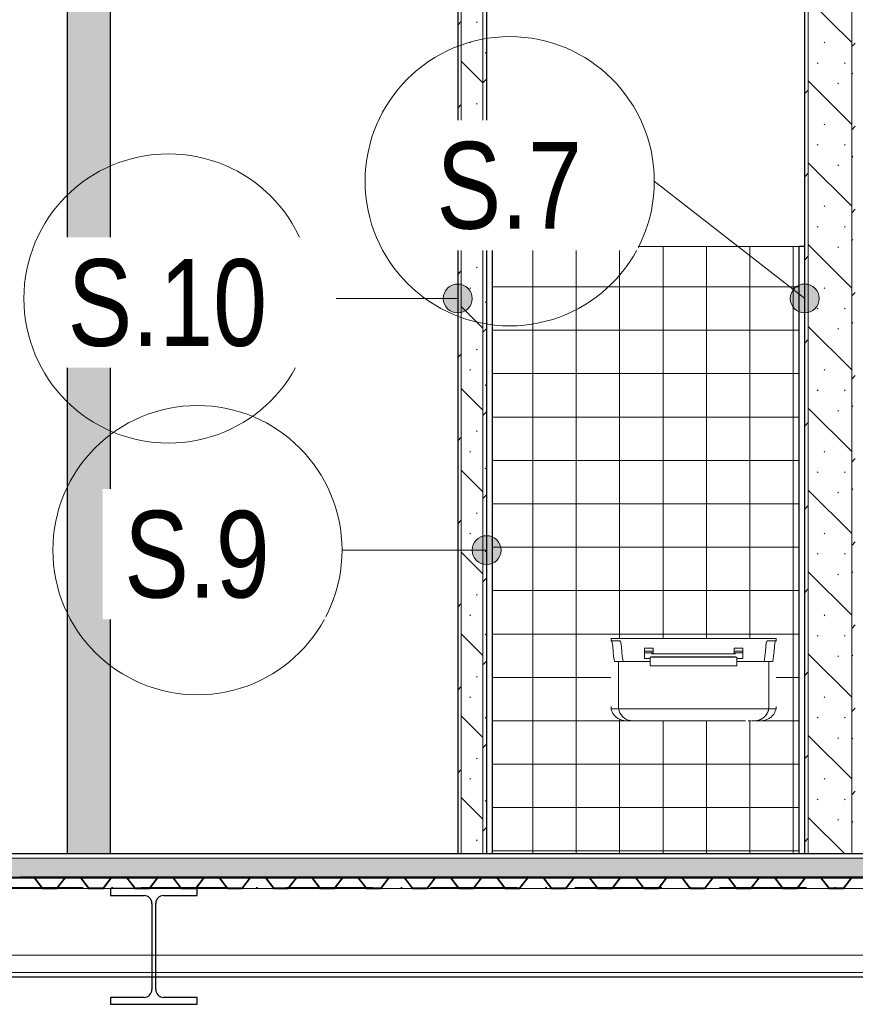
# Model space of a CAD drawing. Header units: millimetres. Extents: x 200776 to 378340, y -23587 to 19113.
# Tile 16 of 61: x 235176 to 238066, y 4580 to 7984. Entities that reach past the tile are written whole.
import ezdxf

# ---------------------------------------------------------------- set-up
doc = ezdxf.new("R2010")
doc.units = ezdxf.units.MM
doc.linetypes.add('Čerchovaná 3mm', pattern=[500, 300, -100, 0, -100])
for name, color, linetype, lineweight in [('CA_NEVHRA1', 3, 'Čerchovaná 3mm', 13), ('CA_PODLAHA', 1, 'Continuous', 25), ('CA_PODLAHA25', 7, 'Continuous', 13), ('CA_POHHRA18', 9, 'Continuous', 9), ('CA_POHHRA25', 7, 'Continuous', 13), ('CA_PSVBUB', 3, 'Continuous', 9), ('CA_REZY', 1, 'Continuous', 25), ('CA_SRAFY', 9, 'Continuous', 25), ('CA_ZARIZPRED', 8, 'Continuous', 13)]:
    doc.layers.add(name, color=color, linetype=linetype, lineweight=lineweight)
doc.styles.add('Arial_1', font='arial.ttf', dxfattribs={"width": 0.8, "height": 300})
pattern_1 = [(45, (248519.7, 1115.01), (-143.684, 143.684), []), (45, (248615.49, 1115.01), (-143.684, 143.684), [3.353, -98.247]), (45, (248711.28, 1115.01), (-143.684, 143.684), [3.353, -98.247])]
pattern_2 = [(135, (248519.7, 1115.01), (-141.4214, -141.4214), []), (135, (248613.98, 1115.01), (-141.4214, -141.4214), [3.353, -96.647]), (135, (248708.26, 1115.01), (-141.4214, -141.4214), [3.353, -96.647])]

# ---------------------------------------------------------------- blocks, each defined once
blk = doc.blocks.new('Výlevka - Výlevka-2517279-Řez 1 - vestavek V9')
at = {"layer": 'CA_ZARIZPRED'}
for p, q in [((237221.4, 5845), (237791.7, 5845)), ((237221.4, 5835), (237221.4, 5845)), ((237252.6, 5836), (237222.5, 5836)), ((237790.6, 5836), (237760.5, 5836)), ((237791.7, 5845), (237791.7, 5835)), ((237366.3, 5810.9), (237336.3, 5810.9)), ((237336.3, 5800.6), (237336.3, 5810.9)), ((237366.3, 5810.9), (237336.3, 5810.9)), ((237336.3, 5800.6), (237336.3, 5795)), ((237366.3, 5800.6), (237336.3, 5800.6)), ((237336.3, 5780), (237336.3, 5795)), ((237366.3, 5795), (237336.3, 5795)), ((237367.9, 5791.2), (237361.3, 5791.2)), ((237366.3, 5810.9), (237366.3, 5800.6)), ((237366.3, 5795), (237366.3, 5800.6)), ((237366.3, 5795), (237366.3, 5791)), ((237645.1, 5791.2), (237367.9, 5791.2)), ((237651.7, 5791.2), (237645.1, 5791.2)), ((237676.7, 5810.9), (237646.7, 5810.9)), ((237646.7, 5800.6), (237646.7, 5810.9)), ((237646.7, 5810.9), (237676.7, 5810.9)), ((237646.7, 5800.6), (237646.7, 5795)), ((237646.7, 5800.6), (237676.7, 5800.6)), ((237646.7, 5791), (237646.7, 5795)), ((237646.7, 5795), (237676.7, 5795)), ((237676.7, 5810.9), (237676.7, 5800.6)), ((237676.7, 5795), (237676.7, 5800.6)), ((237676.7, 5795), (237676.7, 5780)), ((237247.1, 5765), (237233.2, 5765)), ((237247.1, 5765), (237326.3, 5765)), ((237247.1, 5765), (237247.1, 5601.7)), ((237356.3, 5765), (237326.3, 5765)), ((237336.3, 5780), (237336.3, 5775)), ((237336.3, 5775), (237356.3, 5775)), ((237356.3, 5775), (237336.3, 5775)), ((237656.5, 5780), (237356.3, 5780)), ((237356.3, 5780), (237356.3, 5765)), ((237356.3, 5750), (237356.3, 5765)), ((237361.3, 5781.2), (237367.9, 5781.2)), ((237366.3, 5781.3), (237366.3, 5780)), ((237367.9, 5781.2), (237645.1, 5781.2)), ((237645.1, 5781.2), (237651.7, 5781.2)), ((237646.7, 5780), (237646.7, 5781.3)), ((237656.5, 5765), (237656.5, 5780)), ((237656.5, 5775), (237676.7, 5775)), ((237656.5, 5775), (237676.7, 5775)), ((237656.5, 5765), (237656.5, 5750)), ((237686.5, 5765), (237656.5, 5765)), ((237676.7, 5775), (237676.7, 5780)), ((237686.5, 5765), (237766.5, 5765)), ((237766.5, 5601.7), (237766.5, 5765)), ((237780.1, 5765), (237766.5, 5765)), ((237766.5, 5765), (237766.5, 5601.7)), ((237356.3, 5750), (237656.5, 5750)), ((237221.5, 5601.6), (237221.5, 5610)), ((237221.5, 5601.7), (237247.1, 5601.7)), ((237326.3, 5601.7), (237247.1, 5601.7)), ((237326.3, 5601.7), (237686.5, 5601.7)), ((237766.5, 5601.7), (237686.5, 5601.7)), ((237766.5, 5601.7), (237791.5, 5601.7)), ((237791.6, 5610), (237791.6, 5601.6)), ((237274.9, 5560), (237296.4, 5560)), ((237326.3, 5560), (237686.5, 5560)), ((237717.2, 5560), (237738.2, 5560))]:
    blk.add_line(p, q, dxfattribs=at)
at = {"layer": 'CA_ZARIZPRED', "flags": 128}
for points in [[(237228.4, 5800), (237227, 5817.2), (237225.2, 5829.3), (237223.3, 5835.3), (237221.4, 5835)], [(237258.5, 5800), (237257.1, 5817.2), (237255.3, 5829.3), (237253.4, 5835.3), (237251.5, 5835)], [(237761.6, 5835), (237759.7, 5835.3), (237757.8, 5829.3), (237756.1, 5817.2), (237754.7, 5800)], [(237791.7, 5835), (237789.7, 5835.3), (237787.9, 5829.3), (237786.2, 5817.2), (237784.8, 5800)], [(237233.2, 5765), (237231.4, 5771.6), (237229.7, 5783.5), (237228.4, 5800)], [(237263.3, 5765), (237261.5, 5771.6), (237259.9, 5783.5), (237258.5, 5800)], [(237367.9, 5791.2), (237367.6, 5791.2), (237367.4, 5791.2), (237367.1, 5791.2), (237366.8, 5791.2), (237366.6, 5791.2), (237366.3, 5791.2), (237366.1, 5791.2), (237365.8, 5791.2), (237365.6, 5791.2), (237365.3, 5791.2), (237365.1, 5791.2), (237364.8, 5791.2), (237364.6, 5791.2), (237364.4, 5791.2), (237364.2, 5791.2), (237364, 5791.2), (237363.8, 5791.2), (237363.5, 5791.2), (237363.4, 5791.2), (237363.2, 5791.2), (237363, 5791.2), (237362.8, 5791.2), (237362.7, 5791.2), (237362.5, 5791.2), (237362.3, 5791.2), (237362.2, 5791.2), (237362.1, 5791.2), (237362, 5791.2), (237361.9, 5791.2), (237361.8, 5791.2), (237361.7, 5791.2), (237361.6, 5791.2), (237361.5, 5791.2), (237361.5, 5791.2), (237361.4, 5791.2), (237361.4, 5791.2), (237361.3, 5791.2), (237361.3, 5791.2), (237361.3, 5791.2)], [(237651.7, 5791.2), (237651.7, 5791.2), (237651.7, 5791.2), (237651.6, 5791.2), (237651.6, 5791.2), (237651.6, 5791.2), (237651.5, 5791.2), (237651.4, 5791.2), (237651.4, 5791.2), (237651.3, 5791.2), (237651.2, 5791.2), (237651.1, 5791.2), (237651, 5791.2), (237650.8, 5791.2), (237650.7, 5791.2), (237650.5, 5791.2), (237650.4, 5791.2), (237650.2, 5791.2), (237650.1, 5791.2), (237649.9, 5791.2), (237649.7, 5791.2), (237649.5, 5791.2), (237649.3, 5791.2), (237649.1, 5791.2), (237648.9, 5791.2), (237648.7, 5791.2), (237648.4, 5791.2), (237648.2, 5791.2), (237648, 5791.2), (237647.7, 5791.2), (237647.5, 5791.2), (237647.2, 5791.2), (237647, 5791.2), (237646.7, 5791.2), (237646.5, 5791.2), (237646.2, 5791.2), (237646, 5791.2), (237645.7, 5791.2), (237645.4, 5791.2), (237645.2, 5791.2), (237645.1, 5791.2)], [(237754.7, 5800), (237753.4, 5783.5), (237751.8, 5771.6), (237750.1, 5765)], [(237784.8, 5800), (237783.4, 5783.5), (237781.8, 5771.6), (237780.1, 5765)], [(237361.3, 5781.2), (237361.3, 5781.2), (237361.3, 5781.2), (237361.4, 5781.2), (237361.4, 5781.2), (237361.4, 5781.2), (237361.5, 5781.2), (237361.6, 5781.2), (237361.6, 5781.2), (237361.7, 5781.2), (237361.8, 5781.2), (237361.9, 5781.2), (237362, 5781.2), (237362.2, 5781.2), (237362.3, 5781.2), (237362.5, 5781.2), (237362.6, 5781.2), (237362.8, 5781.2), (237362.9, 5781.2), (237363.1, 5781.2), (237363.3, 5781.2), (237363.5, 5781.2), (237363.7, 5781.2), (237363.9, 5781.2), (237364.1, 5781.2), (237364.3, 5781.2), (237364.6, 5781.2), (237364.8, 5781.2), (237365, 5781.2), (237365.3, 5781.2), (237365.5, 5781.2), (237365.8, 5781.2), (237366, 5781.2), (237366.3, 5781.2), (237366.5, 5781.2), (237366.8, 5781.2), (237367, 5781.2), (237367.3, 5781.2), (237367.6, 5781.2), (237367.8, 5781.2), (237367.9, 5781.2)], [(237645.1, 5781.2), (237645.4, 5781.2), (237645.6, 5781.2), (237645.9, 5781.2), (237646.2, 5781.2), (237646.4, 5781.2), (237646.7, 5781.2), (237646.9, 5781.2), (237647.2, 5781.2), (237647.4, 5781.2), (237647.7, 5781.2), (237647.9, 5781.2), (237648.2, 5781.2), (237648.4, 5781.2), (237648.6, 5781.2), (237648.8, 5781.2), (237649, 5781.2), (237649.2, 5781.2), (237649.5, 5781.2), (237649.6, 5781.2), (237649.8, 5781.2), (237650, 5781.2), (237650.2, 5781.2), (237650.3, 5781.2), (237650.5, 5781.2), (237650.7, 5781.2), (237650.8, 5781.2), (237650.9, 5781.2), (237651, 5781.2), (237651.1, 5781.2), (237651.2, 5781.2), (237651.3, 5781.2), (237651.4, 5781.2), (237651.5, 5781.2), (237651.5, 5781.2), (237651.6, 5781.2), (237651.6, 5781.2), (237651.7, 5781.2), (237651.7, 5781.2), (237651.7, 5781.2)], [(237221.5, 5610), (237221.5, 5605.9), (237221.5, 5601.7)], [(237766.5, 5601.7), (237766.1, 5599.8), (237765.7, 5597.8), (237765.2, 5595.9), (237764.6, 5594), (237763.9, 5592.1), (237763.1, 5590.3), (237762.3, 5588.4), (237761.4, 5586.7), (237760.4, 5584.9), (237759.4, 5583.2), (237758.3, 5581.5), (237757.1, 5579.9), (237755.9, 5578.3), (237754.6, 5576.8), (237753.2, 5575.3), (237751.8, 5573.9), (237750.3, 5572.6), (237748.8, 5571.3), (237747.2, 5570), (237745.6, 5568.9), (237744, 5567.8), (237742.2, 5566.7), (237740.5, 5565.8), (237738.7, 5564.9), (237736.9, 5564), (237735, 5563.3), (237733.1, 5562.6), (237731.2, 5562), (237729.3, 5561.5), (237727.4, 5561), (237725.4, 5560.7), (237723.4, 5560.4), (237721.4, 5560.2), (237719.4, 5560.1), (237717.4, 5560), (237717.2, 5560)], [(237791.5, 5601.7), (237791.6, 5605.9), (237791.6, 5610)], [(237296.4, 5560), (237294.4, 5560), (237292.4, 5560.2), (237290.5, 5560.4), (237288.5, 5560.6), (237286.5, 5561), (237285.3, 5561.3)]]:
    blk.add_lwpolyline(points, dxfattribs=at)
at = {"layer": 'CA_ZARIZPRED'}
for points, knots in [([(237274.9, 5560), (237270.6, 5560), (237264.3, 5560.7), (237256.2, 5562.9), (237250.4, 5565.3), (237244.9, 5568.2), (237239.8, 5571.8), (237235.3, 5575.8), (237231.2, 5580.3), (237227.8, 5585.2), (237224, 5592.2), (237222.2, 5597.9), (237221.5, 5601.7)], [0, 0, 0, 0, 0.166667, 0.25, 0.333333, 0.416667, 0.5, 0.583333, 0.666667, 0.75, 0.833333, 1, 1, 1, 1]), ([(237247.1, 5601.7), (237248, 5596.8), (237251.1, 5587.1), (237260.9, 5573.3), (237273.6, 5564.6), (237286.5, 5560.7), (237293.1, 5560), (237296.4, 5560)], [-1, -1, -1, -1, -0.785714, -0.571429, -0.285714, -0.142857, 0, 0, 0, 0]), ([(237738.2, 5560), (237742.5, 5560), (237748.8, 5560.7), (237756.9, 5562.9), (237762.7, 5565.3), (237768.2, 5568.2), (237773.2, 5571.8), (237777.8, 5575.8), (237781.9, 5580.3), (237785.3, 5585.2), (237789, 5592.2), (237790.8, 5597.9), (237791.5, 5601.7)], [0, 0, 0, 0, 0.166667, 0.25, 0.333333, 0.416667, 0.5, 0.583333, 0.666667, 0.75, 0.833333, 1, 1, 1, 1])]:
    blk.add_open_spline(points, degree=3, knots=knots, dxfattribs=at)
blk.add_open_spline([(237745.5, 5568.8), (237751, 5572.6), (237760.5, 5582.4), (237765.4, 5595.1), (237766.5, 5601.7)], degree=3, dxfattribs=at)
blk = doc.blocks.new('ocelová kce final - 11542_003_OK-HALA_TaO-2_ET_AciS_2025-05-29_upr_dwg-2597525-Řez 1 - vestavek V9')
at = {"layer": 'CA_REZY'}
for p, q in [((246896, 5100), (205100, 5100)), ((205100, 5019), (246896, 5019)), ((235223.8, 5019), (235176.2, 5019)), ((235176.2, 5017.9), (235223.8, 5017.9)), ((235336.1, 5019), (235223.9, 5019)), ((235226.2, 5016.7), (235252.9, 4981.6)), ((235227.1, 5017.4), (235253.8, 4982.3)), ((235253.8, 4982.3), (235227.1, 5017.4)), ((235306.2, 4982.3), (235332.9, 5017.4)), ((235332.9, 5017.4), (235306.2, 4982.3)), ((235307.1, 4981.6), (235333.8, 5016.7)), ((235383.8, 5019), (235336.2, 5019)), ((235336.2, 5017.9), (235383.8, 5017.9)), ((235496.1, 5019), (235383.9, 5019)), ((235386.2, 5016.7), (235412.9, 4981.6)), ((235387.1, 5017.4), (235413.8, 4982.3)), ((235413.8, 4982.3), (235387.1, 5017.4)), ((235466.2, 4982.3), (235492.9, 5017.4)), ((235492.9, 5017.4), (235466.2, 4982.3)), ((235467.1, 4981.6), (235493.8, 5016.7)), ((235543.8, 5019), (235496.2, 5019)), ((235496.2, 5017.9), (235543.8, 5017.9)), ((235656.1, 5019), (235543.9, 5019)), ((235546.2, 5016.7), (235572.9, 4981.6)), ((235547.1, 5017.4), (235573.8, 4982.3)), ((235573.8, 4982.3), (235547.1, 5017.4)), ((235626.2, 4982.3), (235652.9, 5017.4)), ((235652.9, 5017.4), (235626.2, 4982.3)), ((235627.1, 4981.6), (235653.8, 5016.7)), ((235703.8, 5019), (235656.2, 5019)), ((235656.2, 5017.9), (235703.8, 5017.9)), ((235816.1, 5019), (235703.9, 5019)), ((235706.2, 5016.7), (235732.9, 4981.6)), ((235707.1, 5017.4), (235733.8, 4982.3)), ((235733.8, 4982.3), (235707.1, 5017.4)), ((235786.2, 4982.3), (235812.9, 5017.4)), ((235812.9, 5017.4), (235786.2, 4982.3)), ((235787.1, 4981.6), (235813.8, 5016.7)), ((235860, 5019), (235816.2, 5019)), ((235816.2, 5017.9), (235860, 5017.9)), ((235863.8, 5019), (235820, 5019)), ((235820, 5019), (235820, 5017.9)), ((235820, 5017.9), (235863.8, 5017.9)), ((235860, 5017.9), (235860, 5019)), ((235976.1, 5019), (235863.9, 5019)), ((235866.2, 5016.7), (235892.9, 4981.6)), ((235867.1, 5017.4), (235893.8, 4982.3)), ((235893.8, 4982.3), (235867.1, 5017.4)), ((235946.2, 4982.3), (235972.9, 5017.4)), ((235972.9, 5017.4), (235946.2, 4982.3)), ((235947.1, 4981.6), (235973.8, 5016.7)), ((236023.8, 5019), (235976.2, 5019)), ((235976.2, 5017.9), (236023.8, 5017.9)), ((236136.1, 5019), (236023.9, 5019)), ((236026.2, 5016.7), (236052.9, 4981.6)), ((236027.1, 5017.4), (236053.8, 4982.3)), ((236053.8, 4982.3), (236027.1, 5017.4)), ((236106.2, 4982.3), (236132.9, 5017.4)), ((236132.9, 5017.4), (236106.2, 4982.3)), ((236107.1, 4981.6), (236133.8, 5016.7)), ((236183.8, 5019), (236136.2, 5019)), ((236136.2, 5017.9), (236183.8, 5017.9)), ((236296.1, 5019), (236183.9, 5019)), ((236186.2, 5016.7), (236212.9, 4981.6)), ((236187.1, 5017.4), (236213.8, 4982.3)), ((236213.8, 4982.3), (236187.1, 5017.4)), ((236266.2, 4982.3), (236292.9, 5017.4)), ((236292.9, 5017.4), (236266.2, 4982.3)), ((236267.1, 4981.6), (236293.8, 5016.7)), ((236343.8, 5019), (236296.2, 5019)), ((236296.2, 5017.9), (236343.8, 5017.9)), ((236456.1, 5019), (236343.9, 5019)), ((236346.2, 5016.7), (236372.9, 4981.6)), ((236347.1, 5017.4), (236373.8, 4982.3)), ((236373.8, 4982.3), (236347.1, 5017.4)), ((236426.2, 4982.3), (236452.9, 5017.4)), ((236452.9, 5017.4), (236426.2, 4982.3)), ((236427.1, 4981.6), (236453.8, 5016.7)), ((236503.8, 5019), (236456.2, 5019)), ((236456.2, 5017.9), (236503.8, 5017.9)), ((236616.1, 5019), (236503.9, 5019)), ((236506.2, 5016.7), (236532.9, 4981.6)), ((236507.1, 5017.4), (236533.8, 4982.3)), ((236533.8, 4982.3), (236507.1, 5017.4)), ((236586.2, 4982.3), (236612.9, 5017.4)), ((236612.9, 5017.4), (236586.2, 4982.3)), ((236587.1, 4981.6), (236613.8, 5016.7)), ((236663.8, 5019), (236616.2, 5019)), ((236616.2, 5017.9), (236663.8, 5017.9)), ((236776.1, 5019), (236663.9, 5019)), ((236666.2, 5016.7), (236692.9, 4981.6)), ((236667.1, 5017.4), (236693.8, 4982.3)), ((236693.8, 4982.3), (236667.1, 5017.4)), ((236746.2, 4982.3), (236772.9, 5017.4)), ((236772.9, 5017.4), (236746.2, 4982.3)), ((236747.1, 4981.6), (236773.8, 5016.7)), ((236820, 5019), (236776.2, 5019)), ((236776.2, 5017.9), (236820, 5017.9)), ((236823.8, 5019), (236780, 5019)), ((236780, 5019), (236780, 5017.9)), ((236780, 5017.9), (236823.8, 5017.9)), ((236820, 5017.9), (236820, 5019)), ((236936.1, 5019), (236823.9, 5019)), ((236826.2, 5016.7), (236852.9, 4981.6)), ((236827.1, 5017.4), (236853.8, 4982.3)), ((236853.8, 4982.3), (236827.1, 5017.4)), ((236906.2, 4982.3), (236932.9, 5017.4)), ((236932.9, 5017.4), (236906.2, 4982.3)), ((236907.1, 4981.6), (236933.8, 5016.7)), ((236983.8, 5019), (236936.2, 5019)), ((236936.2, 5017.9), (236983.8, 5017.9)), ((237096.1, 5019), (236983.9, 5019)), ((236986.2, 5016.7), (237012.9, 4981.6)), ((236987.1, 5017.4), (237013.8, 4982.3)), ((237013.8, 4982.3), (236987.1, 5017.4)), ((237066.2, 4982.3), (237092.9, 5017.4)), ((237092.9, 5017.4), (237066.2, 4982.3)), ((237067.1, 4981.6), (237093.8, 5016.7)), ((237143.8, 5019), (237096.2, 5019)), ((237096.2, 5017.9), (237143.8, 5017.9)), ((237256.1, 5019), (237143.9, 5019)), ((237146.2, 5016.7), (237172.9, 4981.6)), ((237147.1, 5017.4), (237173.8, 4982.3)), ((237173.8, 4982.3), (237147.1, 5017.4)), ((237226.2, 4982.3), (237252.9, 5017.4)), ((237252.9, 5017.4), (237226.2, 4982.3)), ((237227.1, 4981.6), (237253.8, 5016.7)), ((237303.8, 5019), (237256.2, 5019)), ((237256.2, 5017.9), (237303.8, 5017.9)), ((237416.1, 5019), (237303.9, 5019)), ((237306.2, 5016.7), (237332.9, 4981.6)), ((237307.1, 5017.4), (237333.8, 4982.3)), ((237333.8, 4982.3), (237307.1, 5017.4)), ((237386.2, 4982.3), (237412.9, 5017.4)), ((237412.9, 5017.4), (237386.2, 4982.3)), ((237387.1, 4981.6), (237413.8, 5016.7)), ((237463.8, 5019), (237416.2, 5019)), ((237416.2, 5017.9), (237463.8, 5017.9)), ((237576.1, 5019), (237463.9, 5019)), ((237466.2, 5016.7), (237492.9, 4981.6)), ((237467.1, 5017.4), (237493.8, 4982.3)), ((237493.8, 4982.3), (237467.1, 5017.4)), ((237546.2, 4982.3), (237572.9, 5017.4)), ((237572.9, 5017.4), (237546.2, 4982.3)), ((237547.1, 4981.6), (237573.8, 5016.7)), ((237623.8, 5019), (237576.2, 5019)), ((237576.2, 5017.9), (237623.8, 5017.9)), ((237736.1, 5019), (237623.9, 5019)), ((237626.2, 5016.7), (237652.9, 4981.6)), ((237627.1, 5017.4), (237653.8, 4982.3)), ((237653.8, 4982.3), (237627.1, 5017.4)), ((237706.2, 4982.3), (237732.9, 5017.4)), ((237732.9, 5017.4), (237706.2, 4982.3)), ((237707.1, 4981.6), (237733.8, 5016.7)), ((237780, 5019), (237736.2, 5019)), ((237736.2, 5017.9), (237780, 5017.9)), ((237783.8, 5019), (237740, 5019)), ((237740, 5019), (237740, 5017.9)), ((237740, 5017.9), (237783.8, 5017.9)), ((237780, 5017.9), (237780, 5019)), ((237896.1, 5019), (237783.9, 5019)), ((237786.2, 5016.7), (237812.9, 4981.6)), ((237787.1, 5017.4), (237813.8, 4982.3)), ((237813.8, 4982.3), (237787.1, 5017.4)), ((237866.2, 4982.3), (237892.9, 5017.4)), ((237892.9, 5017.4), (237866.2, 4982.3)), ((237867.1, 4981.6), (237893.8, 5016.7)), ((237943.8, 5019), (237896.2, 5019)), ((237896.2, 5017.9), (237943.8, 5017.9)), ((238056.1, 5019), (237943.9, 5019)), ((237946.2, 5016.7), (237972.9, 4981.6)), ((237947.1, 5017.4), (237973.8, 4982.3)), ((237973.8, 4982.3), (237947.1, 5017.4)), ((238026.2, 4982.3), (238052.9, 5017.4)), ((238052.9, 5017.4), (238026.2, 4982.3)), ((238027.1, 4981.6), (238053.8, 5016.7)), ((238103.8, 5019), (238056.2, 5019)), ((238056.2, 5017.9), (238103.8, 5017.9)), ((235256.2, 4981.1), (235303.8, 4981.1)), ((235303.8, 4981.1), (235256.2, 4981.1)), ((235256.2, 4980), (235303.8, 4980)), ((235416.2, 4981.1), (235463.8, 4981.1)), ((235463.8, 4981.1), (235416.2, 4981.1)), ((235416.2, 4980), (235463.8, 4980)), ((235790, 4980), (235490, 4980)), ((235490, 4980), (235490, 4956)), ((235576.2, 4981.1), (235623.8, 4981.1)), ((235623.8, 4981.1), (235576.2, 4981.1)), ((235576.2, 4980), (235623.8, 4980)), ((235736.2, 4981.1), (235783.8, 4981.1)), ((235783.8, 4981.1), (235736.2, 4981.1)), ((235736.2, 4980), (235783.8, 4980)), ((235790, 4956), (235790, 4980)), ((235896.2, 4981.1), (235943.8, 4981.1)), ((235943.8, 4981.1), (235896.2, 4981.1)), ((235896.2, 4980), (235943.8, 4980)), ((236056.2, 4981.1), (236103.8, 4981.1)), ((236103.8, 4981.1), (236056.2, 4981.1)), ((236056.2, 4980), (236103.8, 4980)), ((236216.2, 4981.1), (236263.8, 4981.1)), ((236263.8, 4981.1), (236216.2, 4981.1)), ((236216.2, 4980), (236263.8, 4980)), ((236376.2, 4981.1), (236423.8, 4981.1)), ((236423.8, 4981.1), (236376.2, 4981.1)), ((236376.2, 4980), (236423.8, 4980)), ((236536.2, 4981.1), (236583.8, 4981.1)), ((236583.8, 4981.1), (236536.2, 4981.1)), ((236536.2, 4980), (236583.8, 4980)), ((236696.2, 4981.1), (236743.8, 4981.1)), ((236743.8, 4981.1), (236696.2, 4981.1)), ((236696.2, 4980), (236743.8, 4980)), ((236856.2, 4981.1), (236903.8, 4981.1)), ((236903.8, 4981.1), (236856.2, 4981.1)), ((236856.2, 4980), (236903.8, 4980)), ((237016.2, 4981.1), (237063.8, 4981.1)), ((237063.8, 4981.1), (237016.2, 4981.1)), ((237016.2, 4980), (237063.8, 4980)), ((237176.2, 4981.1), (237223.8, 4981.1)), ((237223.8, 4981.1), (237176.2, 4981.1)), ((237176.2, 4980), (237223.8, 4980)), ((237336.2, 4981.1), (237383.8, 4981.1)), ((237383.8, 4981.1), (237336.2, 4981.1)), ((237336.2, 4980), (237383.8, 4980)), ((237496.2, 4981.1), (237543.8, 4981.1)), ((237543.8, 4981.1), (237496.2, 4981.1)), ((237496.2, 4980), (237543.8, 4980)), ((237656.2, 4981.1), (237703.8, 4981.1)), ((237703.8, 4981.1), (237656.2, 4981.1)), ((237656.2, 4980), (237703.8, 4980)), ((237816.2, 4981.1), (237863.8, 4981.1)), ((237863.8, 4981.1), (237816.2, 4981.1)), ((237816.2, 4980), (237863.8, 4980)), ((237976.2, 4981.1), (238023.8, 4981.1)), ((238023.8, 4981.1), (237976.2, 4981.1)), ((237976.2, 4980), (238023.8, 4980)), ((235490, 4956), (235606.2, 4956)), ((235673.7, 4956), (235790, 4956)), ((235633.2, 4929), (235633.2, 4631)), ((235646.7, 4631), (235646.7, 4929)), ((235606.2, 4604), (235490, 4604)), ((235490, 4604), (235490, 4580)), ((235790, 4604), (235673.7, 4604)), ((235790, 4580), (235790, 4604)), ((235490, 4580), (235790, 4580))]:
    blk.add_line(p, q, dxfattribs=at)
for centre, radius, start, end in [((235176.2, 5015), 4.04, 90, 143.6548), ((235223.8, 5015), 4.04, 36.3452, 90), ((235223.8, 5015), 2.96, 36.1815, 90), ((235223.8, 5015), 4.04, 36.3453, 88.7247), ((235336.3, 5014.8), 4.18, 91.5924, 142.6726), ((235336.2, 5015), 4.04, 90, 143.6548), ((235336.2, 5015), 2.96, 90, 143.8185), ((235383.8, 5015), 4.04, 36.3452, 90), ((235383.8, 5015), 2.96, 36.1815, 90), ((235383.8, 5015), 4.04, 36.3453, 88.7247), ((235496.3, 5014.8), 4.18, 91.5924, 142.6726), ((235496.2, 5015), 4.04, 90, 143.6548), ((235496.2, 5015), 2.96, 90, 143.8185), ((235543.8, 5015), 4.04, 36.3452, 90), ((235543.8, 5015), 2.96, 36.1815, 90), ((235543.8, 5015), 4.04, 36.3453, 88.7247), ((235656.3, 5014.8), 4.18, 91.5924, 142.6726), ((235656.2, 5015), 4.04, 90, 143.6548), ((235656.2, 5015), 2.96, 90, 143.8185), ((235703.8, 5015), 4.04, 36.3452, 90), ((235703.8, 5015), 2.96, 36.1815, 90), ((235703.8, 5015), 4.04, 36.3453, 88.7247), ((235816.3, 5014.8), 4.18, 91.5924, 142.6726), ((235816.2, 5015), 4.04, 90, 143.6548), ((235816.2, 5015), 2.96, 90, 143.8185), ((235863.8, 5015), 4.04, 36.3452, 90), ((235863.8, 5015), 2.96, 36.1815, 90), ((235863.8, 5015), 4.04, 36.3453, 88.7247), ((235976.3, 5014.8), 4.18, 91.5924, 142.6726), ((235976.2, 5015), 4.04, 90, 143.6548), ((235976.2, 5015), 2.96, 90, 143.8185), ((236023.8, 5015), 4.04, 36.3452, 90), ((236023.8, 5015), 2.96, 36.1815, 90), ((236023.8, 5015), 4.04, 36.3453, 88.7247), ((236136.3, 5014.8), 4.18, 91.5924, 142.6726), ((236136.2, 5015), 4.04, 90, 143.6548), ((236136.2, 5015), 2.96, 90, 143.8185), ((236183.8, 5015), 4.04, 36.3452, 90), ((236183.8, 5015), 2.96, 36.1815, 90), ((236183.8, 5015), 4.04, 36.3453, 88.7247), ((236296.3, 5014.8), 4.18, 91.5924, 142.6726), ((236296.2, 5015), 4.04, 90, 143.6548), ((236296.2, 5015), 2.96, 90, 143.8185), ((236343.8, 5015), 4.04, 36.3452, 90), ((236343.8, 5015), 2.96, 36.1815, 90), ((236343.8, 5015), 4.04, 36.3453, 88.7247), ((236456.3, 5014.8), 4.18, 91.5924, 142.6726), ((236456.2, 5015), 4.04, 90, 143.6548), ((236456.2, 5015), 2.96, 90, 143.8185), ((236503.8, 5015), 4.04, 36.3452, 90), ((236503.8, 5015), 2.96, 36.1815, 90), ((236503.8, 5015), 4.04, 36.3453, 88.7247), ((236616.3, 5014.8), 4.18, 91.5924, 142.6726), ((236616.2, 5015), 4.04, 90, 143.6548), ((236616.2, 5015), 2.96, 90, 143.8185), ((236663.8, 5015), 4.04, 36.3452, 90), ((236663.8, 5015), 2.96, 36.1815, 90), ((236663.8, 5015), 4.04, 36.3453, 88.7247), ((236776.3, 5014.8), 4.18, 91.5924, 142.6726), ((236776.2, 5015), 4.04, 90, 143.6548), ((236776.2, 5015), 2.96, 90, 143.8185), ((236823.8, 5015), 4.04, 36.3452, 90), ((236823.8, 5015), 2.96, 36.1815, 90), ((236823.8, 5015), 4.04, 36.3453, 88.7247), ((236936.3, 5014.8), 4.18, 91.5924, 142.6726), ((236936.2, 5015), 4.04, 90, 143.6548), ((236936.2, 5015), 2.96, 90, 143.8185), ((236983.8, 5015), 4.04, 36.3452, 90), ((236983.8, 5015), 2.96, 36.1815, 90), ((236983.8, 5015), 4.04, 36.3453, 88.7247), ((237096.3, 5014.8), 4.18, 91.5924, 142.6726), ((237096.2, 5015), 4.04, 90, 143.6548), ((237096.2, 5015), 2.96, 90, 143.8185), ((237143.8, 5015), 4.04, 36.3452, 90), ((237143.8, 5015), 2.96, 36.1815, 90), ((237143.8, 5015), 4.04, 36.3453, 88.7247), ((237256.3, 5014.8), 4.18, 91.5924, 142.6726), ((237256.2, 5015), 4.04, 90, 143.6548), ((237256.2, 5015), 2.96, 90, 143.8185), ((237303.8, 5015), 4.04, 36.3452, 90), ((237303.8, 5015), 2.96, 36.1815, 90), ((237303.8, 5015), 4.04, 36.3453, 88.7247), ((237416.3, 5014.8), 4.18, 91.5924, 142.6726), ((237416.2, 5015), 4.04, 90, 143.6548), ((237416.2, 5015), 2.96, 90, 143.8185), ((237463.8, 5015), 4.04, 36.3452, 90), ((237463.8, 5015), 2.96, 36.1815, 90), ((237463.8, 5015), 4.04, 36.3453, 88.7247), ((237576.3, 5014.8), 4.18, 91.5924, 142.6726), ((237576.2, 5015), 4.04, 90, 143.6548), ((237576.2, 5015), 2.96, 90, 143.8185), ((237623.8, 5015), 4.04, 36.3452, 90), ((237623.8, 5015), 2.96, 36.1815, 90), ((237623.8, 5015), 4.04, 36.3453, 88.7247), ((237736.3, 5014.8), 4.18, 91.5924, 142.6726), ((237736.2, 5015), 4.04, 90, 143.6548), ((237736.2, 5015), 2.96, 90, 143.8185), ((237783.8, 5015), 4.04, 36.3452, 90), ((237783.8, 5015), 2.96, 36.1815, 90), ((237783.8, 5015), 4.04, 36.3453, 88.7247), ((237896.3, 5014.8), 4.18, 91.5924, 142.6726), ((237896.2, 5015), 4.04, 90, 143.6548), ((237896.2, 5015), 2.96, 90, 143.8185), ((237943.8, 5015), 4.04, 36.3452, 90), ((237943.8, 5015), 2.96, 36.1815, 90), ((237943.8, 5015), 4.04, 36.3453, 88.7247), ((238056.3, 5014.8), 4.18, 91.5924, 142.6726), ((238056.2, 5015), 4.04, 90, 143.6548), ((238056.2, 5015), 2.96, 90, 143.8185), ((235256.2, 4984), 4.04, 216.3452, 270), ((235256.3, 4984.2), 3.09, 217.3274, 268.8539), ((235256.2, 4984), 2.96, 216.1815, 270), ((235303.8, 4984), 2.96, 270, 323.8187), ((235303.8, 4984), 2.96, 270, 323.8185), ((235303.8, 4984), 4.04, 270, 323.6548), ((235416.2, 4984), 4.04, 216.3452, 270), ((235416.3, 4984.2), 3.09, 217.3274, 268.8539), ((235416.2, 4984), 2.96, 216.1815, 270), ((235463.8, 4984), 2.96, 270, 323.8187), ((235463.8, 4984), 2.96, 270, 323.8185), ((235463.8, 4984), 4.04, 270, 323.6548), ((235576.2, 4984), 4.04, 216.3452, 270), ((235576.3, 4984.2), 3.09, 217.3274, 268.8539), ((235576.2, 4984), 2.96, 216.1815, 270), ((235623.8, 4984), 2.96, 270, 323.8187), ((235623.8, 4984), 2.96, 270, 323.8185), ((235623.8, 4984), 4.04, 270, 323.6548), ((235736.2, 4984), 4.04, 216.3452, 270), ((235736.3, 4984.2), 3.09, 217.3274, 268.8539), ((235736.2, 4984), 2.96, 216.1815, 270), ((235783.8, 4984), 2.96, 270, 323.8187), ((235783.8, 4984), 2.96, 270, 323.8185), ((235783.8, 4984), 4.04, 270, 323.6548), ((235896.2, 4984), 4.04, 216.3452, 270), ((235896.3, 4984.2), 3.09, 217.3274, 268.8539), ((235896.2, 4984), 2.96, 216.1815, 270), ((235943.8, 4984), 2.96, 270, 323.8187), ((235943.8, 4984), 2.96, 270, 323.8185), ((235943.8, 4984), 4.04, 270, 323.6548), ((236056.2, 4984), 4.04, 216.3452, 270), ((236056.3, 4984.2), 3.09, 217.3274, 268.8539), ((236056.2, 4984), 2.96, 216.1815, 270), ((236103.8, 4984), 2.96, 270, 323.8187), ((236103.8, 4984), 2.96, 270, 323.8185), ((236103.8, 4984), 4.04, 270, 323.6548), ((236216.2, 4984), 4.04, 216.3452, 270), ((236216.3, 4984.2), 3.09, 217.3274, 268.8539), ((236216.2, 4984), 2.96, 216.1815, 270), ((236263.8, 4984), 2.96, 270, 323.8187), ((236263.8, 4984), 2.96, 270, 323.8185), ((236263.8, 4984), 4.04, 270, 323.6548), ((236376.2, 4984), 4.04, 216.3452, 270), ((236376.3, 4984.2), 3.09, 217.3274, 268.8539), ((236376.2, 4984), 2.96, 216.1815, 270), ((236423.8, 4984), 2.96, 270, 323.8187), ((236423.8, 4984), 2.96, 270, 323.8185), ((236423.8, 4984), 4.04, 270, 323.6548), ((236536.2, 4984), 4.04, 216.3452, 270), ((236536.3, 4984.2), 3.09, 217.3274, 268.8539), ((236536.2, 4984), 2.96, 216.1815, 270), ((236583.8, 4984), 2.96, 270, 323.8187), ((236583.8, 4984), 2.96, 270, 323.8185), ((236583.8, 4984), 4.04, 270, 323.6548), ((236696.2, 4984), 4.04, 216.3452, 270), ((236696.3, 4984.2), 3.09, 217.3274, 268.8539), ((236696.2, 4984), 2.96, 216.1815, 270), ((236743.8, 4984), 2.96, 270, 323.8187), ((236743.8, 4984), 2.96, 270, 323.8185), ((236743.8, 4984), 4.04, 270, 323.6548), ((236856.2, 4984), 4.04, 216.3452, 270), ((236856.3, 4984.2), 3.09, 217.3274, 268.8539), ((236856.2, 4984), 2.96, 216.1815, 270), ((236903.8, 4984), 2.96, 270, 323.8187), ((236903.8, 4984), 2.96, 270, 323.8185), ((236903.8, 4984), 4.04, 270, 323.6548), ((237016.2, 4984), 4.04, 216.3452, 270), ((237016.3, 4984.2), 3.09, 217.3274, 268.8539), ((237016.2, 4984), 2.96, 216.1815, 270), ((237063.8, 4984), 2.96, 270, 323.8187), ((237063.8, 4984), 2.96, 270, 323.8185), ((237063.8, 4984), 4.04, 270, 323.6548), ((237176.2, 4984), 4.04, 216.3452, 270), ((237176.3, 4984.2), 3.09, 217.3274, 268.8539), ((237176.2, 4984), 2.96, 216.1815, 270), ((237223.8, 4984), 2.96, 270, 323.8187), ((237223.8, 4984), 2.96, 270, 323.8185), ((237223.8, 4984), 4.04, 270, 323.6548), ((237336.2, 4984), 4.04, 216.3452, 270), ((237336.3, 4984.2), 3.09, 217.3274, 268.8539), ((237336.2, 4984), 2.96, 216.1815, 270), ((237383.8, 4984), 2.96, 270, 323.8187), ((237383.8, 4984), 2.96, 270, 323.8185), ((237383.8, 4984), 4.04, 270, 323.6548), ((237496.2, 4984), 4.04, 216.3452, 270), ((237496.3, 4984.2), 3.09, 217.3274, 268.8539), ((237496.2, 4984), 2.96, 216.1815, 270), ((237543.8, 4984), 2.96, 270, 323.8187), ((237543.8, 4984), 2.96, 270, 323.8185), ((237543.8, 4984), 4.04, 270, 323.6548), ((237656.2, 4984), 4.04, 216.3452, 270), ((237656.3, 4984.2), 3.09, 217.3274, 268.8539), ((237656.2, 4984), 2.96, 216.1815, 270), ((237703.8, 4984), 2.96, 270, 323.8187), ((237703.8, 4984), 2.96, 270, 323.8185), ((237703.8, 4984), 4.04, 270, 323.6548), ((237816.2, 4984), 4.04, 216.3452, 270), ((237816.3, 4984.2), 3.09, 217.3274, 268.8539), ((237816.2, 4984), 2.96, 216.1815, 270), ((237863.8, 4984), 2.96, 270, 323.8187), ((237863.8, 4984), 2.96, 270, 323.8185), ((237863.8, 4984), 4.04, 270, 323.6548), ((237976.2, 4984), 4.04, 216.3452, 270), ((237976.3, 4984.2), 3.09, 217.3274, 268.8539), ((237976.2, 4984), 2.96, 216.1815, 270), ((238023.8, 4984), 2.96, 270, 323.8187), ((238023.8, 4984), 2.96, 270, 323.8185), ((238023.8, 4984), 4.04, 270, 323.6548), ((235606.2, 4929), 27, 0, 90), ((235673.7, 4929), 27, 90, 180), ((235606.2, 4631), 27, 270, 0), ((235673.7, 4631), 27, 180, 270)]:
    blk.add_arc(centre, radius, start, end, dxfattribs=at)
blk = doc.blocks.new('ocelová kce final - ocelová kce final-2597615-Řez 1 - vestavek V9')
blk.add_blockref('ocelová kce final - 11542_003_OK-HALA_TaO-2_ET_AciS_2025-05-29_upr_dwg-2597525-Řez 1 - vestavek V9', (0, 0))
blk = doc.blocks.new('HP_Popisek stěny - HP_Popisek stěny-1417901-Řez 1 - vestavek V9')
at = {"layer": 'CA_PSVBUB'}
blk.add_circle((288420, 7173.6), 500, dxfattribs=at)

msp = doc.modelspace()

# ---------------------------------------------------------------- hatches: boundary and pattern name
at = {"layer": 'CA_POHHRA25', "lineweight": 9}
h = msp.add_hatch(dxfattribs=at)
h.set_pattern_fill('FP_28', color=256, style=0, pattern_type=2)
h.set_pattern_definition([(0, (236800.83, 6160), (0, 150), []), (90, (236800.83, 6160), (-150, 9e-15), [])])
h.paths.add_polyline_path([(236810.8, 5100), (237870.8, 5100), (237870.8, 7200), (236810.8, 7200), (236810.8, 5303.7)])
h.paths.add_polyline_path([(237297.1, 5560), (237286.5, 5560), (237265.8, 5561), (237258.9, 5562.5), (237249.8, 5565.8), (237236.5, 5575.2), (237229.6, 5583.1), (237224.6, 5592.1), (237220.6, 5601.7), (237221.4, 5845), (237792.5, 5845), (237791.5, 5601.6), (237788, 5590.5), (237781.8, 5580.4), (237773.1, 5571.8), (237758.4, 5563.9), (237747.3, 5561), (237730.5, 5560), (237727.1, 5561), (237724.3, 5561.2), (237706.1, 5560), (237706.1, 5560.6), (237693.5, 5560), (237306.1, 5560.6), (237306.1, 5560), (237292.8, 5561), (237296.4, 5560.1)])
at = {"layer": 'CA_PSVBUB'}
h = msp.add_hatch(color=256, dxfattribs=at)
edge = h.paths.add_edge_path()
edge.add_arc((236690.8, 7020), 50, 0, 360)
h = msp.add_hatch(color=256, dxfattribs=at)
edge = h.paths.add_edge_path()
edge.add_arc((237890.8, 7020), 50, 0, 360)
h = msp.add_hatch(color=256, dxfattribs=at)
edge = h.paths.add_edge_path()
edge.add_arc((236790.8, 6150), 50, 0, 360)
h = msp.add_hatch(color=256, dxfattribs=at)
edge = h.paths.add_edge_path()
edge.add_arc((236790.8, 6150), 50, 0, 360)
at = {"layer": 'CA_SRAFY', "lineweight": 9}
h = msp.add_hatch(dxfattribs=at)
h.set_pattern_fill('FP_24', color=256, angle=-108.43, style=0, pattern_type=2)
h.set_pattern_definition([(251.57, (235485.744, 9639.509), (0.003194, -40.64254), [6.096, -283.058, 32.106, 0]), (108.43, (235485.744, 9629.349), (-0.003194, -40.64254), [6.096, -283.058, 31.648, 0]), (198.43, (235485.744, 9639.509), (101.608582, 20.31297), [96.368, -224.892]), (161.57, (235485.744, 9629.349), (-101.608582, 20.31297), [96.368, -224.892])])
h.paths.add_polyline_path([(235452.8, 5100), (235490.8, 5100), (235490.8, 14047.2), (235340.8, 14047.2), (235340.8, 5100)])
h = msp.add_hatch(dxfattribs=at)
h.set_pattern_fill('FP_11', color=256, style=0, pattern_type=2)
h.set_pattern_definition(pattern_1)
h.paths.add_polyline_path([(236690.8, 5100), (236703.3, 5100), (236703.3, 8940), (236690.8, 8940), (236690.8, 5303.7)])
h = msp.add_hatch(dxfattribs=at)
h.set_pattern_fill('FP_12', color=256, style=0, pattern_type=2)
h.set_pattern_definition(pattern_2)
h.paths.add_polyline_path([(236778.3, 5100), (236778.3, 8940), (236703.3, 8940), (236703.3, 5100), (236717.1, 5100)])
h = msp.add_hatch(dxfattribs=at)
h.set_pattern_fill('FP_11', color=256, style=0, pattern_type=2)
h.set_pattern_definition(pattern_1)
h.paths.add_polyline_path([(236778.3, 5100), (236790.8, 5100), (236790.8, 8940), (236778.3, 8940), (236778.3, 5303.7)])
h = msp.add_hatch(dxfattribs=at)
h.set_pattern_fill('FP_11', color=256, style=0, pattern_type=2)
h.set_pattern_definition(pattern_1)
h.paths.add_polyline_path([(237890.8, 5100), (237903.3, 5100), (237903.3, 8940), (237890.8, 8940), (237890.8, 5303.7)])
h = msp.add_hatch(dxfattribs=at)
h.set_pattern_fill('FP_12', color=256, style=0, pattern_type=2)
h.set_pattern_definition(pattern_2)
h.paths.add_polyline_path([(238053.3, 5100), (238053.3, 8940), (237903.3, 8940), (237903.3, 5100), (237981.3, 5100)])
h = msp.add_hatch(dxfattribs=at)
h.set_pattern_fill('FP_11', color=256, style=0, pattern_type=2)
h.set_pattern_definition(pattern_1)
h.paths.add_polyline_path([(238053.3, 5100), (238065.8, 5100), (238065.8, 8940), (238053.3, 8940), (238053.3, 5303.7)])
h = msp.add_hatch(dxfattribs=at)
h.set_pattern_fill('FP_13', color=256, style=0, pattern_type=2)
h.set_pattern_definition([(45, (248519.7, 1115), (-359.21, 359.21), []), (45, (248663.4, 1115), (-359.21, 359.21), []), (45, (248950.75, 1115), (-215.526, 502.8943), [203.2, -101.6, 3.353, -98.247])])
h.paths.add_polyline_path([(236175.3, 5020), (246890, 5020), (246890, 5085), (205090, 5085), (205090, 5020), (235814, 5020)])
h.paths.add_polyline_path([(289420, 5020), (289420, 5085), (274055, 5085), (274055, 5020), (289273.6, 5020)])
h.paths.add_polyline_path([(273905, 5020), (273905, 5085), (265520, 5085), (265520, 5020), (273741.4, 5020)])

# ---------------------------------------------------------------- linework, layer by layer
at = {"layer": 'CA_NEVHRA1'}
msp.add_line((205090, 4984), (246890, 4984), dxfattribs=at)
at = {"layer": 'CA_PODLAHA'}
for p, q in [((273905, 5100), (205090, 5100)), ((205090, 4675), (246890, 4675))]:
    msp.add_line(p, q, dxfattribs=at)
at = {"layer": 'CA_PODLAHA25'}
for p, q in [((246890, 5085), (205090, 5085)), ((246890, 5020), (205090, 5020)), ((246890, 4980), (205090, 4980)), ((246890, 4750), (205090, 4750)), ((246890, 4690), (205090, 4690))]:
    msp.add_line(p, q, dxfattribs=at)
at = {"layer": 'CA_POHHRA18'}
msp.add_line((205090, 5016), (246890, 5016), dxfattribs=at)
at = {"layer": 'CA_POHHRA25'}
for p, q in [((236703.3, 5100), (236703.3, 8940)), ((236778.3, 5100), (236778.3, 8940)), ((237903.3, 8940), (237903.3, 5100)), ((238053.3, 8940), (238053.3, 5100)), ((237870.8, 7200), (236810.8, 7200))]:
    msp.add_line(p, q, dxfattribs=at)
at = {"layer": 'CA_PSVBUB'}
for p, q in [((237890.8, 7020), (237370.8, 7425.3)), ((236690.8, 7020), (236190.8, 7020)), ((236790.8, 6150), (236290.8, 6150)), ((236790.8, 6150), (236290.8, 6150))]:
    msp.add_line(p, q, dxfattribs=at)
for centre in [(236690.8, 7020), (237890.8, 7020), (236790.8, 6150), (236790.8, 6150)]:
    msp.add_circle(centre, 50, dxfattribs=at)
at = {"layer": 'CA_REZY'}
for p, q in [((235340.8, 14047.2), (235340.8, 5100)), ((235490.8, 5100), (235490.8, 14047.2)), ((236690.8, 8940), (236690.8, 5100)), ((236790.8, 8940), (236790.8, 5100)), ((237890.8, 5100), (237890.8, 8940)), ((236810.8, 7200), (236790.8, 7200)), ((236810.8, 5100), (236810.8, 7200)), ((237870.8, 7200), (237870.8, 5100)), ((237890.8, 7200), (237870.8, 7200))]:
    msp.add_line(p, q, dxfattribs=at)

# ---------------------------------------------------------------- block references
at = {"layer": 'CA_PSVBUB'}
for p in [(-51549.2, 251.7), (-52729.2, -153.6), (-52629.2, -1023.6)]:
    msp.add_blockref('HP_Popisek stěny - HP_Popisek stěny-1417901-Řez 1 - vestavek V9', p, dxfattribs=at)
at = {"layer": 'CA_ZARIZPRED'}
for name in ['ocelová kce final - ocelová kce final-2597615-Řez 1 - vestavek V9', 'Výlevka - Výlevka-2517279-Řez 1 - vestavek V9']:
    msp.add_blockref(name, (0, 0), dxfattribs=at)

# ---------------------------------------------------------------- next in the draw order: texts
at = {"layer": 'CA_PSVBUB', "char_height": 300, "attachment_point": 1, "style": 'Arial_1', "bg_fill": 3, "box_fill_scale": 1.25, "bg_fill_color": 256, "bg_fill_true_color": 13158600, "bg_fill_transparency": 0}
for s, insert, width in [('S.7', (236617.6, 7561.3), 622.109), ('S.10', (235342, 7156), 852.995), ('S.9', (235537.6, 6286), 622.109)]:
    msp.add_mtext(s, dxfattribs=dict(at, insert=insert, width=width))

# ---------------------------------------------------------------- next in the draw order: block references
at = {"layer": 'CA_PSVBUB'}
msp.add_blockref('HP_Popisek stěny - HP_Popisek stěny-1417901-Řez 1 - vestavek V9', (-52629.2, -1023.6), dxfattribs=at)

# ---------------------------------------------------------------- next in the draw order: texts
at = {"layer": 'CA_PSVBUB', "insert": (235537.6, 6286), "char_height": 300, "width": 622.109, "attachment_point": 1, "style": 'Arial_1', "bg_fill": 3, "box_fill_scale": 1.25, "bg_fill_color": 256, "bg_fill_true_color": 13158600, "bg_fill_transparency": 0}
msp.add_mtext('S.9', dxfattribs=at)

doc.saveas('drawing.dxf')
